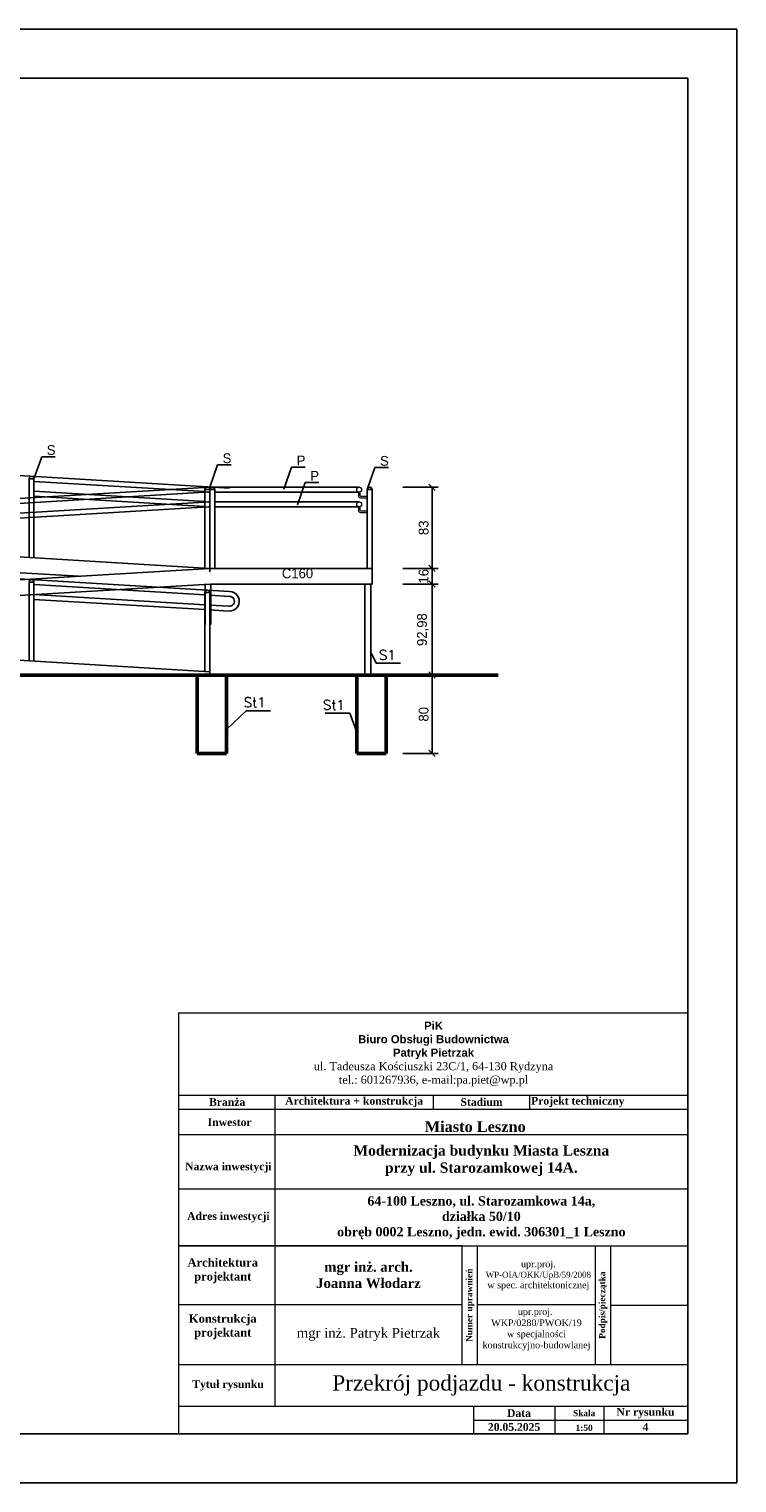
# Model space of a CAD drawing. Header units: centimetres. Extents: x 26734 to 37487, y -41160 to -26520.
# Tile 9 of 23: x 36757 to 37480, y -39502 to -38017. Entities that reach past the tile are written whole.
import ezdxf

# ---------------------------------------------------------------- set-up
doc = ezdxf.new("R2010")
doc.units = ezdxf.units.CM
doc.header["$PDMODE"] = 35
doc.header["$PDSIZE"] = 0.1
for name, color, linetype in [('A-KomentNotOdn-T', 3, 'Continuous'), ('IE_opis', 7, 'Continuous'), ('Widokowa', 94, 'Continuous')]:
    doc.layers.add(name, color=color, linetype=linetype)
for name, color, linetype, lineweight in [('A07 - OKNA', 5, 'Continuous', 20), ('Przekrojowa', 90, 'Continuous', 50), ('ramka', 7, 'Continuous', 30)]:
    doc.layers.add(name, color=color, linetype=linetype, lineweight=lineweight)
doc.dimstyles.new('ISO-25', dxfattribs={"dimtxt": 12.5, "dimasz": 6.5, "dimexe": 6.25, "dimexo": 3.625, "dimgap": 3.625, "dimtad": 1, "dimtxsty": 'Standard', "dimblk": 'OBLIQUE', "dimcen": 2.5, "dimadec": 0, "dimazin": 0, "dimtfac": 1, "dimtmove": 0, "dimatfit": 3, "dimldrblk": 'OBLIQUE', "dimfxl": 30, "dimfxlon": 1, "dimarcsym": 0})

# ---------------------------------------------------------------- blocks, each defined once
blk = doc.blocks.new('_Oblique')
at = {"color": 0, "linetype": 'ByBlock', "lineweight": -2}
blk.add_line((-0.5, -0.5), (0.5, 0.5), dxfattribs=at)
blk = doc.blocks.new('*D2642')
at = {"color": 0, "lineweight": -2, "ltscale": 0.6}
for p, q in [((37138.9, -38676.8), (37175.2, -38676.8)), ((37168.9, -38756.8), (37168.9, -38676.8)), ((37138.9, -38756.8), (37175.2, -38756.8))]:
    blk.add_line(p, q, dxfattribs=at)
at = {"layer": 'DEFPOINTS', "color": 0}
for p in [(37122.1, -38676.8), (37168.9, -38676.8), (37122.1, -38756.8)]:
    blk.add_point(p, dxfattribs=at)
at = {"color": 0, "lineweight": -2, "xscale": 6.5, "yscale": 6.5, "zscale": 6.5}
for p, rotation in [((37168.9, -38676.8), 90), ((37168.9, -38756.8), 270)]:
    blk.add_blockref('_Oblique', p, dxfattribs=dict(at, rotation=rotation))
at = {"color": 0, "ltscale": 0.6, "insert": (37160.3, -38716.8), "char_height": 10, "attachment_point": 5, "rotation": 90}
blk.add_mtext('80', dxfattribs=at)
blk = doc.blocks.new('*D2643')
at = {"color": 0, "lineweight": -2, "ltscale": 0.6}
for p, q in [((37138.9, -38583.8), (37175.2, -38583.8)), ((37168.9, -38676.8), (37168.9, -38583.8)), ((37138.9, -38676.8), (37175.2, -38676.8))]:
    blk.add_line(p, q, dxfattribs=at)
at = {"layer": 'DEFPOINTS', "color": 0}
for p in [(37107.7, -38583.8), (37168.9, -38583.8), (37122.1, -38676.8)]:
    blk.add_point(p, dxfattribs=at)
at = {"color": 0, "lineweight": -2, "xscale": 6.5, "yscale": 6.5, "zscale": 6.5}
for p, rotation in [((37168.9, -38583.8), 90), ((37168.9, -38676.8), 270)]:
    blk.add_blockref('_Oblique', p, dxfattribs=dict(at, rotation=rotation))
at = {"color": 0, "ltscale": 0.6, "insert": (37159.5, -38630.3), "char_height": 10, "attachment_point": 5, "rotation": 90}
blk.add_mtext('92,98', dxfattribs=at)
blk = doc.blocks.new('*D2644')
at = {"color": 0, "lineweight": -2, "ltscale": 0.6}
for p, q in [((37138.9, -38567.8), (37175.2, -38567.8)), ((37168.9, -38583.8), (37168.9, -38567.8)), ((37138.9, -38583.8), (37175.2, -38583.8))]:
    blk.add_line(p, q, dxfattribs=at)
at = {"layer": 'DEFPOINTS', "color": 0}
for p in [(37107.7, -38567.8), (37168.9, -38567.8), (37107.7, -38583.8)]:
    blk.add_point(p, dxfattribs=at)
at = {"color": 0, "lineweight": -2, "xscale": 6.5, "yscale": 6.5, "zscale": 6.5}
for p, rotation in [((37168.9, -38567.8), 90), ((37168.9, -38583.8), 270)]:
    blk.add_blockref('_Oblique', p, dxfattribs=dict(at, rotation=rotation))
at = {"color": 0, "ltscale": 0.6, "insert": (37160.3, -38575.8), "char_height": 10, "attachment_point": 5, "rotation": 90}
blk.add_mtext('16', dxfattribs=at)
blk = doc.blocks.new('*D2645')
at = {"color": 0, "lineweight": -2, "ltscale": 0.6}
for p, q in [((37138.9, -38484.9), (37175.2, -38484.9)), ((37168.9, -38567.8), (37168.9, -38484.9)), ((37138.9, -38567.8), (37175.2, -38567.8))]:
    blk.add_line(p, q, dxfattribs=at)
at = {"layer": 'DEFPOINTS', "color": 0}
for p in [(37105.2, -38484.9), (37168.9, -38484.9), (37107.7, -38567.8)]:
    blk.add_point(p, dxfattribs=at)
at = {"color": 0, "lineweight": -2, "xscale": 6.5, "yscale": 6.5, "zscale": 6.5}
for p, rotation in [((37168.9, -38484.9), 90), ((37168.9, -38567.8), 270)]:
    blk.add_blockref('_Oblique', p, dxfattribs=dict(at, rotation=rotation))
at = {"color": 0, "ltscale": 0.6, "insert": (37160.3, -38526.3), "char_height": 10, "attachment_point": 5, "rotation": 90}
blk.add_mtext('83', dxfattribs=at)

msp = doc.modelspace()

# ---------------------------------------------------------------- linework, layer by layer
at = {"layer": 'A-KomentNotOdn-T', "ltscale": 0.6}
for p, q in [((36762.28, -38476.27), (36770.146, -38453.687)), ((36770.146, -38453.687), (36783.967, -38453.722)), ((36941.957, -38484.709), (36949.823, -38462.127)), ((36949.823, -38462.127), (36963.644, -38462.162)), ((37017.566, -38486.995), (37025.432, -38464.413)), ((37025.432, -38464.413), (37039.253, -38464.448)), ((37102.707, -38487.35), (37110.573, -38464.768)), ((37110.573, -38464.768), (37124.394, -38464.803)), ((37031.469, -38502.739), (37039.335, -38480.156)), ((37039.335, -38480.156), (37053.157, -38480.191))]:
    msp.add_line(p, q, dxfattribs=at)
at = {"layer": 'A07 - OKNA', "color": 1}
for p, q in [((37093.707, -38489.735), (37093.707, -38493.6)), ((37095.207, -38489.735), (37095.207, -38493.1)), ((37093.707, -38504.725), (37093.707, -38508.59)), ((37095.207, -38504.725), (37095.207, -38508.09)), ((37095.707, -38495.6), (37102.707, -38495.6)), ((37096.207, -38494.1), (37102.707, -38494.1)), ((37095.707, -38510.59), (37102.707, -38510.59)), ((37096.207, -38509.09), (37102.707, -38509.09))]:
    msp.add_line(p, q, dxfattribs=at)
for centre in [(37094.457, -38487.35), (37094.457, -38502.34)]:
    msp.add_circle(centre, 2.5, dxfattribs=at)
for centre, radius in [((37095.707, -38493.6), 2), ((37096.207, -38493.1), 1), ((37095.707, -38508.59), 2), ((37096.207, -38508.09), 1)]:
    msp.add_arc(centre, radius, 180, 270, dxfattribs=at)
at = {"layer": 'Przekrojowa'}
for p, q in [((35785.667, -38676.829), (37236.577, -38676.829)), ((36928.898, -38676.829), (36928.898, -38756.829)), ((36958.898, -38756.829), (36958.898, -38676.829)), ((37122.148, -38676.829), (37092.148, -38676.829)), ((37092.148, -38676.829), (37092.148, -38756.829)), ((37122.148, -38756.829), (37122.148, -38676.829)), ((36928.898, -38689.358), (36928.898, -38719.358)), ((36958.898, -38719.358), (36958.898, -38689.358)), ((36958.898, -38756.829), (36928.898, -38756.829)), ((37122.148, -38756.829), (37092.148, -38756.829))]:
    msp.add_line(p, q, dxfattribs=at)
at = {"layer": 'Widokowa'}
for p, q in [((37480.272, -38016.914), (35380.272, -38016.914)), ((37480.272, -38016.914), (37480.272, -39501.914)), ((36065.445, -38432.109), (36961.977, -38485.901)), ((36757.28, -38556.769), (36757.28, -38476.27)), ((36762.28, -38476.27), (36757.28, -38476.27)), ((36762.28, -38557.069), (36762.28, -38476.27)), ((36941.957, -38484.709), (36065.443, -38537.29)), ((36941.957, -38489.709), (36437.8, -38519.959)), ((36762.28, -38478.929), (36936.957, -38489.409)), ((36762.28, -38488.947), (36936.957, -38499.427)), ((36936.957, -38567.549), (36936.957, -38487.05)), ((36941.957, -38487.05), (36936.957, -38487.05)), ((36939.469, -38484.849), (37094.457, -38484.85)), ((36939.619, -38489.849), (36941.957, -38489.849)), ((36941.957, -38567.849), (36941.957, -38487.05)), ((36941.957, -38567.849), (36941.957, -38487.35)), ((36946.957, -38487.35), (36941.957, -38487.35)), ((36946.957, -38567.849), (36946.957, -38487.35)), ((36946.957, -38489.849), (37095.207, -38489.849)), ((37102.707, -38567.849), (37102.707, -38487.35)), ((37107.707, -38487.35), (37102.707, -38487.35)), ((37107.707, -38583.849), (37107.707, -38487.35)), ((36941.957, -38499.727), (36437.8, -38529.977)), ((36940.069, -38504.849), (36437.8, -38534.986)), ((36762.28, -38493.956), (36936.957, -38504.436)), ((36939.919, -38499.849), (36941.957, -38499.849)), ((36940.069, -38504.849), (36941.957, -38504.849)), ((36946.957, -38499.849), (37094.672, -38499.849)), ((36946.957, -38504.849), (37095.207, -38504.849)), ((36062.957, -38515.109), (36941.957, -38567.849)), ((36062.957, -38531.138), (36808.384, -38575.864)), ((36065.445, -38537.589), (36961.977, -38591.381)), ((36941.957, -38567.849), (36062.957, -38620.589)), ((36941.957, -38567.849), (37107.707, -38567.849)), ((36941.957, -38571.349), (36941.957, -38567.849)), ((36941.957, -38567.849), (37107.707, -38567.849)), ((36941.957, -38583.878), (36196.53, -38628.604)), ((36757.28, -38662.249), (36757.28, -38581.75)), ((36762.28, -38581.75), (36757.28, -38581.75)), ((36762.28, -38662.549), (36762.28, -38581.75)), ((36762.28, -38584.409), (36936.957, -38594.889)), ((36762.28, -38594.427), (36936.957, -38604.907)), ((36936.957, -38673.029), (36936.957, -38592.53)), ((36941.957, -38592.53), (36936.957, -38592.53)), ((36937.016, -38584.175), (36937.016, -38625.057)), ((36941.957, -38673.329), (36941.957, -38592.53)), ((36942.436, -38583.849), (37107.707, -38583.849)), ((36943.016, -38583.849), (36943.016, -38625.057)), ((37100.266, -38583.849), (37100.266, -38676.829)), ((37106.266, -38583.849), (37106.266, -38676.829)), ((36762.28, -38599.436), (36936.957, -38609.916)), ((36941.957, -38595.189), (36961.851, -38596.383)), ((36941.957, -38605.207), (36961.318, -38606.369)), ((36062.957, -38620.589), (36941.957, -38673.329)), ((36941.957, -38610.216), (36960.79, -38611.346)), ((36941.957, -38676.829), (36941.957, -38673.329)), ((35380.272, -39501.914), (37480.272, -39501.914))]:
    msp.add_line(p, q, dxfattribs=at)
at = {"layer": 'Widokowa', "color": 7}
for p, q in [((37430.272, -38066.914), (35555.272, -38066.914)), ((37430.272, -38066.914), (37430.272, -39451.914)), ((37430.272, -39451.914), (35555.272, -39451.914))]:
    msp.add_line(p, q, dxfattribs=at)
at = {"layer": 'Widokowa', "ltscale": 0.6}
for p, q in [((37111.797, -38664.653), (37107.148, -38654.729)), ((37136.819, -38664.653), (37111.797, -38664.653)), ((36978.92, -38713.119), (36958.898, -38732.478)), ((37003.942, -38713.119), (36978.92, -38713.119)), ((37084.79, -38715.711), (37059.769, -38715.711)), ((37084.79, -38715.711), (37092.148, -38735.069))]:
    msp.add_line(p, q, dxfattribs=at)
at = {"layer": 'Widokowa', "color": 7, "lineweight": 13}
for p, q in [((37430.272, -38966.393), (37430.272, -39451.914)), ((36909.915, -39021.747), (37430.272, -39021.747)), ((36909.915, -39021.747), (36909.915, -39451.914)), ((36910.522, -39105.817), (37430.272, -39105.817)), ((37008.128, -39105.817), (37008.128, -39423.564)), ((37170.156, -39105.817), (37170.165, -39119.992)), ((37268.51, -39105.817), (37268.51, -39119.992)), ((36910.522, -39119.992), (37430.272, -39119.992)), ((36910.522, -39145.982), (37430.272, -39145.982)), ((36910.522, -39201.487), (37430.272, -39201.487)), ((37199.641, -39259.762), (36909.915, -39259.762)), ((36910.522, -39259.762), (37430.272, -39259.762)), ((37199.641, -39381.039), (37199.641, -39259.762)), ((37215.391, -39381.039), (37215.391, -39259.762)), ((37335.708, -39381.039), (37335.708, -39259.762)), ((37351.458, -39381.039), (37351.458, -39259.762)), ((36909.915, -39319.53), (37199.641, -39319.53)), ((37215.391, -39319.53), (37335.708, -39319.53)), ((37351.458, -39320.401), (37430.272, -39320.401)), ((36909.915, -39381.039), (37430.272, -39381.039)), ((36909.915, -39381.039), (37199.641, -39381.039)), ((37215.391, -39381.039), (37335.708, -39381.039)), ((36909.915, -39423.564), (37430.272, -39423.564)), ((37211.126, -39423.564), (37211.126, -39451.914)), ((37294.235, -39423.564), (37294.235, -39451.914)), ((37344.286, -39423.564), (37344.286, -39451.914)), ((37211.126, -39437.739), (37430.272, -39437.739)), ((36909.915, -39451.914), (37430.272, -39451.914))]:
    msp.add_line(p, q, dxfattribs=at)
at = {"layer": 'Widokowa'}
for centre, radius, start, end in [((36759.78, -38476.27), 2.5, 0, 180), ((36939.457, -38487.05), 2.5, 0, 180), ((36944.457, -38487.35), 2.5, 0, 180), ((37105.207, -38487.35), 2.5, 0, 180), ((36759.78, -38581.75), 2.5, 0, 180), ((36939.457, -38592.53), 2.5, 0, 180), ((36961.957, -38601.398), 10.016, 263.311439, 89.884442), ((36961.985, -38601.397), 5.016, 262.365572, 91.524772)]:
    msp.add_arc(centre, radius, start, end, dxfattribs=at)

# ---------------------------------------------------------------- texts
at = {"layer": 'A-KomentNotOdn-T', "ltscale": 0.6, "char_height": 10, "width": 84.48432, "attachment_point": 1}
for s, insert in [('{\\F.shx;S}', (36775.321, -38441.853)), ('{\\F.shx;S}', (36954.998, -38450.292)), ('{\\F.shx;P}', (37030.607, -38452.579)), ('{\\F.shx;S}', (37115.748, -38452.933)), ('{\\F.shx;P}', (37044.51, -38468.322)), ('{\\F.shx;C160}', (37015.46, -38567.849))]:
    msp.add_mtext(s, dxfattribs=dict(at, insert=insert))
at = {"layer": 'IE_opis', "color": 7, "ltscale": 0.5}
for s, insert, char_height, width, attachment_point in [('\\pxqc,t4;{\\fArial|b1|i0|c238|p34;\\H1.1667x;PiK \\P\\pxqc,t4;Biuro Obsługi Budownictwa\\P\\pxqc,t4;Patryk Pietrzak\\P\\pxqc,t4;\\fTimes New Roman|b0|i0|c238|p18;ul. Tadeusza Kościuszki 23C/1, 64-130 Rydzyna\\P\\pxqc,t4;tel.: 601267936, e-mail:pa.piet@wp.pl\\P\\pxqc,t4;}', (36910.522, -39063.782), 7.0875, 519.75, 4), ('{\\fTimes New Roman|b1|i0|c238|p18;mgr inż. arch. \\PJoanna Włodarz}', (37103.885, -39289.646), 9.975, 191.51305, 5), ('\\A1;\\pxl0.5556;{\\fTimes New Roman|b0|i0|c238|p18;upr.proj.\\P\\H0.8889x;WP-OIA/OKK/UpB/59/2008\\P\\A0;\\H1.125x;w spec. architektonicznej\\A1;  }', (37275.55, -39290.082), 6.804, 120.31672, 5), ('{\\fTimes New Roman|b0|i0|c238|p18;\\C256;upr.proj.  WKP/0280/PWOK/19 \\Pw specjalności konstrukcyjno-budowlanej\\P\\pxl0.5556;\\A1;\\C7;  }', (37275.55, -39350.782), 6.804, 120.31672, 5), ('{\\fTimes New Roman|b0|i0|c238|p18;\\C256;mgr inż. Patryk Pietrzak}', (37103.885, -39350.285), 9.975, 191.51305, 5)]:
    msp.add_mtext(s, dxfattribs=dict(at, insert=insert, char_height=char_height, width=width, attachment_point=attachment_point))
at = {"layer": 'ramka', "color": 7, "attachment_point": 5}
for s, insert, char_height, width in [('{\\fTimes New Roman|b1|i0|c238|p18;Branża}', (36959.629, -39112.904), 7.875, 98.21285), ('\\pxt4;{\\fTimes New Roman|b1|i0|c238|p18;Architektura + konstrukcja}', (37089.263, -39112.904), 7.875, 162.26894), ('{\\fTimes New Roman|b1|i0|c238|p18;Stadium}', (37219.405, -39112.904), 7.875, 98.20985), ('{\\fTimes New Roman|b1|i0|c238|p18;Projekt techniczny}', (37317.75, -39112.904), 7.875, 98.20985), ('{\\fTimes New Roman|b1|i0|c238|p18; Tytuł rysunku}', (36959.022, -39402.302), 7.875, 98.21285), ('{\\fTimes New Roman|b1|i0|c238|p18;Data}', (37257.653, -39430.652), 7.875, 93.05308), ('{\\fTimes New Roman|b1|i0|c238|p18;Nr rysunku}', (37386.879, -39430.652), 7.875, 85.18568), ('\\pxt4;{\\fTimes New Roman|b1|i0|c238|p18;20.05.2025}', (37252.681, -39444.827), 7.875, 83.1089), ('{\\fTimes New Roman|b1|i0|c238|p18;Skala}', (37324.233, -39430.652), 6.3, 40.10689), ('\\pxt4;{\\fTimes New Roman|b1|i0|c238|p18;4}', (37386.879, -39444.827), 7.875, 85.18568), ('\\pxt4;{\\fTimes New Roman|b1|i0|c238|p18;1:50}', (37324.233, -39445.677), 6.3, 40.10689)]:
    msp.add_mtext(s, dxfattribs=dict(at, insert=insert, char_height=char_height, width=width))
at = {"layer": 'ramka', "color": 7, "insert": (37219.2, -39402.302), "char_height": 15.75, "attachment_point": 5}
msp.add_mtext('\\pxt4;{\\fTimes New Roman|b0|i0|c238|p18;Przekrój podjazdu - konstrukcja}', dxfattribs=at)
at = {"layer": 'Widokowa', "ltscale": 0.6, "char_height": 10, "attachment_point": 3}
for s, insert in [('{\\Ftxt.shx;S1}', (37131.743, -38651.159)), ('{\\Ftxt.shx;St1}', (36998.867, -38699.626)), ('{\\Ftxt.shx;St1}', (37079.715, -38702.217))]:
    msp.add_mtext_dynamic_manual_height_columns(s, width=283.11934, gutter_width=50, heights=[10], dxfattribs=dict(at, insert=insert))
at = {"layer": 'Widokowa', "color": 7, "lineweight": 13, "attachment_point": 5}
for s, insert, char_height, width in [('{\\fTimes New Roman|b1|i0|c238|p18; Inwestor}', (36960.674, -39133.447), 7.875, 98.21285), ('{\\fTimes New Roman|b1|i0|c238|p18; Nazwa inwestycji}', (36959.325, -39179.915), 7.875, 97.60607), ('{\\fTimes New Roman|b1|i0|c238|p18; Adres inwestycji}', (36959.325, -39230.625), 7.875, 98.81963), ('{\\fTimes New Roman|b1|i0|c238|p18;Architektura\\Pprojektant}', (36955.093, -39285.239), 8.505, 106.06988), ('{\\fTimes New Roman|b1|i0|c238|p18;Architektura\\Pprojektant}', (36955.093, -39285.239), 8.505, 106.06988), ('{\\fTimes New Roman|b1|i0|c238|p18;Konstrukcja projektant}', (36955.093, -39342.482), 8.505, 106.06988), ('{\\fTimes New Roman|b1|i0|c238|p18;Konstrukcja projektant}', (36955.093, -39342.482), 8.505, 106.06988)]:
    msp.add_mtext(s, dxfattribs=dict(at, insert=insert, char_height=char_height, width=width))
at = {"layer": 'Widokowa', "color": 7, "attachment_point": 5}
for s, insert, char_height, width in [('\\A1;\\pxql,se1,,t4;{\\fTimes New Roman|b1|i0|c238|p18;Miasto Leszno}', (37261.079, -39138.041), 11.025, 199.37775), ('\\pxqc,se1,,t4;{\\fTimes New Roman|b1|i0|c238|p18;Modernizacja budynku Miasta Leszna \\P\\pxqc,t4;przy ul. Starozamkowej 14A.}', (37219.2, -39172.836), 10.5, 422.14393), ('\\pxse1,,t4;{\\fTimes New Roman|b1|i0|c238|p18;64-100 Leszno, ul. Starozamkowa 14a, \\P\\pxt4;działka 50/10\\P\\pxt4;obręb 0002 Leszno, jedn. ewid. 306301_1 Leszno}', (37219.2, -39231.124), 9.45, 422.14393)]:
    msp.add_mtext(s, dxfattribs=dict(at, insert=insert, char_height=char_height, width=width))
at = {"layer": 'Widokowa', "color": 7, "lineweight": 13, "attachment_point": 5, "rotation": 90}
for s, insert, char_height, width in [('\\pt18;{\\fTimes New Roman|b1|i0|c238|p18;Numer uprawnień}', (37207.82, -39320.401), 6.3, 121.27694), ('{\\fTimes New Roman|b1|i0|c238|p18;\\H0.5x;Podpis/pieczątka}', (37343.583, -39320.401), 12.6, 121.27696)]:
    msp.add_mtext(s, dxfattribs=dict(at, insert=insert, char_height=char_height, width=width))

# ---------------------------------------------------------------- dimensions: what is measured, and where the dimension line sits
at = {"ltscale": 0.6}
for base, p1, p2, picture, middle in [((37168.946, -38484.85), (37107.707, -38567.849), (37105.207, -38484.85), '*D2645', (37160.321, -38526.35)), ((37168.946, -38583.849), (37122.148, -38676.829), (37107.707, -38583.849), '*D2643', (37159.471, -38630.339)), ((37168.946, -38676.829), (37122.148, -38756.829), (37122.148, -38676.829), '*D2642', (37160.321, -38716.829))]:
    dim = msp.add_linear_dim(base=base, p1=p1, p2=p2, angle=90, dimstyle='ISO-25', override={"dimtxt": 10}, dxfattribs=at)
    dim.commit()
    dim.dimension.update_dxf_attribs({"geometry": picture, "text_midpoint": middle})
dim = msp.add_linear_dim(base=(37168.946, -38567.849), p1=(37107.707, -38583.849), p2=(37107.707, -38567.849), angle=90, dimstyle='ISO-25', override={"dimtxt": 10}, dxfattribs=at)
dim.commit()
dim.dimension.update_dxf_attribs({"geometry": '*D2644', "text_midpoint": (37168.946, -38575.849), "dimtype": 160})

doc.saveas('drawing.dxf')
